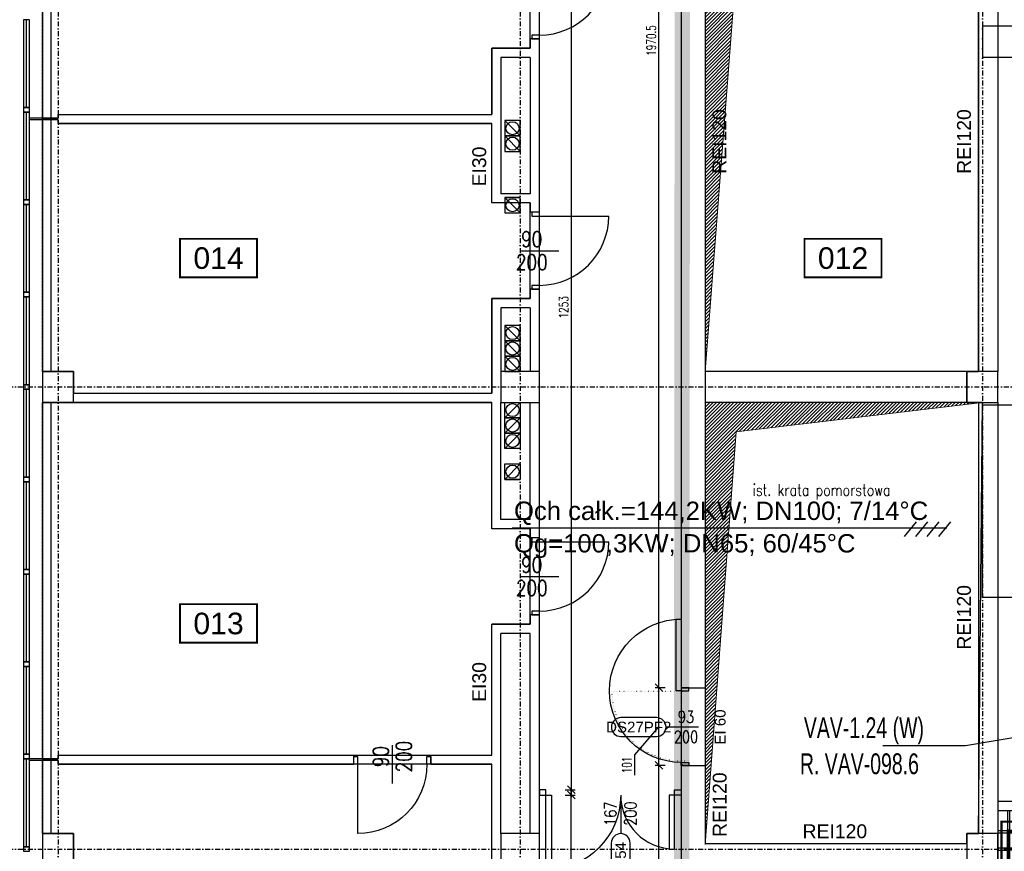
# Model space of a CAD drawing. Header units: centimetres. Extents: x -10729 to 144862, y -4437 to 43656.
# Tile 17 of 148: x 4950 to 6229, y 6197 to 7277. Entities that reach past the tile are written whole.
import ezdxf
from ezdxf.enums import TextEntityAlignment as Align

# ---------------------------------------------------------------- set-up
doc = ezdxf.new("R2010")
doc.units = ezdxf.units.CM
doc.header["$LTSCALE"] = 0.1
doc.header["$PDMODE"] = 35
doc.header["$PDSIZE"] = 0.1
for name, pattern in [('Kondygnacja  -0_5$0$DIVIDE', [31.75, 12.7, -6.35, 0, -6.35, 0, -6.35]), ('Kondygnacja  -0_5$0$DOT2', [3.175, 0, -3.175]), ('Kondygnacja  -0_5$0$HIDDEN', [9.525, 6.35, -3.175]), ('Osie rzutów$0$DASHDOT2', [12.7, 6.35, -3.175, 0, -3.175])]:
    doc.linetypes.add(name, pattern=pattern)
doc.layers.get('0').update_dxf_attribs({"color": 8})
doc.layers.get('DEFPOINTS').update_dxf_attribs({"color": 8})
for name, color, linetype in [('bgde-nawiewEXP', 1, 'Continuous'), ('bgde-wywiewEXP', 5, 'Continuous'), ('bgde_opis urządzen', 6, 'Continuous'), ('bgde_VAV', 4, 'Continuous'), ('Kondygnacja  -0_5$0$ARCH_ETAPOWANIE', 8, 'Kondygnacja  -0_5$0$DIVIDE'), ('Kondygnacja  -0_5$0$ARCH_INFO_ETYK_DRZWI', 8, 'Continuous'), ('Kondygnacja  -0_5$0$ARCH_INFO_ETYK_DRZWI_IST', 8, 'Continuous'), ('Kondygnacja  -0_5$0$ARCH_INFO_ODPORNOŚĆ OGNIOWA', 8, 'Continuous'), ('Kondygnacja  -0_5$0$ARCH_INFO_OPISY', 8, 'Continuous'), ('Kondygnacja  -0_5$0$ARCH_MUROWANE_IST', 8, 'Continuous'), ('Kondygnacja  -0_5$0$ARCH_NIEWIDOK_IST', 8, 'Kondygnacja  -0_5$0$HIDDEN'), ('Kondygnacja  -0_5$0$ARCH_OKŁADZINA', 8, 'Continuous'), ('Kondygnacja  -0_5$0$ARCH_OTWORY_WENTYLACJA_IST', 8, 'Continuous'), ('Kondygnacja  -0_5$0$ARCH_SŁUPY', 8, 'Continuous'), ('Kondygnacja  -0_5$0$ARCH_WIDOK_IST', 8, 'Continuous'), ('Kondygnacja  -0_5$0$ARCH_WYBURZENIA', 8, 'Kondygnacja  -0_5$0$DOT2'), ('Kondygnacja  -0_5$0$ARCH_ŚLUSARKA_DRZWI', 8, 'Continuous'), ('Kondygnacja  -0_5$0$ARCH_ŚLUSARKA_DRZWI_IST', 8, 'Continuous'), ('Kondygnacja  -0_5$0$ARCH_ŚLUSARKA_OKNA_IST', 8, 'Continuous'), ('Kondygnacja  -0_5$0$ARCH_ŻELBET_IST', 8, 'Continuous'), ('Osie rzutów$0$ARCH_INFO_OSIE_IST', 8, 'Osie rzutów$0$DASHDOT2'), ('Osie rzutów$0$ARCH_INFO_OSIE_OPISY_IST', 8, 'Continuous'), ('Pomieszczenia -05$0$ARCH_INFO_AREA_ETYKIETY_200', 8, 'Continuous')]:
    doc.layers.add(name, color=color, linetype=linetype)
doc.layers.add('Kondygnacja  -0_5$0$ARCH_INFO_WYMIARY', color=8, linetype='Continuous', lineweight=9)
doc.layers.add('Kondygnacja  -0_5$0$ARCH_WIDOK', color=8, linetype='Continuous', lineweight=13)
doc.layers.add('Kondygnacja  -0_5$0$ARCH_POMOCNICZE', color=8, linetype='Continuous', plot=False)
doc.layers.add('OBRYSY POWIERZCHNI', color=8, linetype='Continuous', plot=False)
doc.styles.add('Arial', font='ARIAL.TTF')
doc.styles.add('Kondygnacja  -0_5$0$Arial', font='ARIAL.TTF')
doc.styles.add('Kondygnacja  -0_5$0$Romans', font='Romans.shx', dxfattribs={"width": 0.7})
doc.styles.add('Kondygnacja  -0_5$0$ROMANS-50-CM', font='romans.shx', dxfattribs={"width": 0.8, "height": 10})
doc.styles.add('Pomieszczenia -05$0$Arial', font='ARIAL.TTF')
doc.dimstyles.new('Kondygnacja  -0_5$0$Wymiary 1-100', dxfattribs={"dimtxt": 12, "dimasz": 10, "dimexe": 5, "dimexo": 0, "dimgap": 4, "dimtad": 1, "dimrnd": 0.5, "dimzin": 12, "dimdsep": 46, "dimtxsty": 'Kondygnacja  -0_5$0$Romans', "dimblk": 'Kondygnacja  -0_5$0$_Oblique', "dimcen": 10, "dimdle": 10, "dimclrt": 55, "dimazin": 0, "dimtfac": 1, "dimtmove": 1, "dimatfit": 3, "dimfxl": 0, "dimtolj": 1, "dimtzin": 0, "dimarcsym": 0})
pattern_1 = [(45, (-6220.6425, -6150), (-0.67351921, 0.67351921), [])]

# ---------------------------------------------------------------- blocks, each defined once
blk = doc.blocks.new('Osie rzutów')
at = {"layer": 'Osie rzutów$0$ARCH_INFO_OSIE_IST', "ltscale": 10}
for p, q in [((5000, 12510), (5000, 4512.32)), ((5600, 12510), (5600, 4512.32)), ((6200, 12510), (6200, 4800)), ((6200, 12510), (6200, 4571.18)), ((4436.04, 6800), (15156.54, 6800)), ((4436.04, 6200), (15156.54, 6200))]:
    blk.add_line(p, q, dxfattribs=at)
blk = doc.blocks.new('Pomieszczenia -05$0$etykieta_numer')
at = {"color": 0, "linetype": 'ByBlock', "const_width": 2.44}
blk.add_lwpolyline([(-50, -50), (-50, 0), (50, 0), (50, -50)], close=True, dxfattribs=at)
at = {"color": 0, "linetype": 'ByBlock', "style": 'Pomieszczenia -05$0$Arial'}
blk.add_attdef('AECAREA:NUMBER', text='', height=28, dxfattribs=at).set_placement((0, -25), align=Align.MIDDLE)
blk = doc.blocks.new('Pomieszczenia -05_1')
at = {"layer": 'Pomieszczenia -05$0$ARCH_INFO_AREA_ETYKIETY_200', "color": 253, "linetype": 'Continuous', "lineweight": -3}
for p, values in [((5208.4, 6992.4), {'AECAREA:NUMBER': '014'}), ((6019.1, 6992.4), {'AECAREA:NUMBER': '012'}), ((5208.4, 6517.9), {'AECAREA:NUMBER': '013'})]:
    blk.add_blockref('Pomieszczenia -05$0$etykieta_numer', p, dxfattribs=at).add_auto_attribs(values)
blk = doc.blocks.new('Kondygnacja  -0_5$0$T-drzwi_lewe-200')
at = {"layer": 'Kondygnacja  -0_5$0$ARCH_INFO_ETYK_DRZWI'}
blk.add_line((0, 0), (-60, 0), dxfattribs=at)
blk.add_lwpolyline([(-77.5, 17.5), (-143.7, 17.5, 1), (-143.7, -17.5), (-77.5, -17.5, 1)], format="xyb", close=True, dxfattribs=at)
at = {"layer": 'Kondygnacja  -0_5$0$ARCH_INFO_ETYK_DRZWI', "color": 1, "style": 'Kondygnacja  -0_5$0$Arial'}
blk.add_attdef('ADS_DRZWI:ODPORNOŚĆ_OGNIOWA', text='', height=20, rotation=90, dxfattribs=at).set_placement((56.4, 0.1), align=Align.BOTTOM_CENTER)
at = {"layer": 'Kondygnacja  -0_5$0$ARCH_INFO_ETYK_DRZWI', "style": 'Kondygnacja  -0_5$0$Romans', "width": 0.8}
for tag, p in [('ADS_DRZWI:SZEROKOŚĆ', (-23, 7.9)), ('ADS_DRZWI:WYSOKOŚĆ', (-23, -29))]:
    blk.add_attdef(tag, text='', height=22, dxfattribs=at).set_placement(p, align=Align.CENTER)
at = {"layer": 'Kondygnacja  -0_5$0$ARCH_INFO_ETYK_DRZWI', "style": 'Kondygnacja  -0_5$0$Arial'}
blk.add_attdef('ADS_DRZWI:SYMBOL', text='', height=20, dxfattribs=at).set_placement((-110.6, 0), align=Align.MIDDLE)
blk = doc.blocks.new('Kondygnacja  -0_5$0$T-drzwi_dół-200')
at = {"layer": 'Kondygnacja  -0_5$0$ARCH_INFO_ETYK_DRZWI'}
blk.add_line((0, 0), (0, -60), dxfattribs=at)
blk.add_lwpolyline([(-17.5, -77.5), (-17.5, -143.7, 1), (17.5, -143.7), (17.5, -77.5, 1)], format="xyb", close=True, dxfattribs=at)
at = {"layer": 'Kondygnacja  -0_5$0$ARCH_INFO_ETYK_DRZWI', "style": 'Kondygnacja  -0_5$0$Romans', "width": 0.8}
for tag, p in [('ADS_DRZWI:SZEROKOŚĆ', (-7.9, -23)), ('ADS_DRZWI:WYSOKOŚĆ', (29, -23))]:
    blk.add_attdef(tag, text='', height=22, rotation=90, dxfattribs=at).set_placement(p, align=Align.CENTER)
at = {"layer": 'Kondygnacja  -0_5$0$ARCH_INFO_ETYK_DRZWI', "color": 1, "style": 'Kondygnacja  -0_5$0$Arial'}
blk.add_attdef('ADS_DRZWI:ODPORNOŚĆ_OGNIOWA', text='', height=22, dxfattribs=at).set_placement((-0.1, 13.3), align=Align.BOTTOM_CENTER)
at = {"layer": 'Kondygnacja  -0_5$0$ARCH_INFO_ETYK_DRZWI', "style": 'Kondygnacja  -0_5$0$Arial'}
blk.add_attdef('ADS_DRZWI:SYMBOL', text='', height=20, rotation=90, dxfattribs=at).set_placement((0, -110.6), align=Align.MIDDLE)
blk = doc.blocks.new('Kondygnacja  -0_5$0$_Oblique')
at = {"color": 0, "linetype": 'ByBlock', "lineweight": -2}
blk.add_line((-0.5, -0.5), (0.5, 0.5), dxfattribs=at)
blk = doc.blocks.new('*D149')
at = {"layer": 'DEFPOINTS', "color": 0}
for p in [(5625, 6270), (5666.4, 6270), (5625, 5586)]:
    blk.add_point(p, dxfattribs=at)
at = {"layer": 'Kondygnacja  -0_5$0$ARCH_INFO_WYMIARY', "color": 0, "lineweight": -2}
for p, q in [((5666.4, 5576), (5666.4, 6280)), ((5658.4, 6270), (5671.4, 6270)), ((5658.4, 5586), (5671.4, 5586))]:
    blk.add_line(p, q, dxfattribs=at)
at = {"layer": 'Kondygnacja  -0_5$0$ARCH_INFO_WYMIARY', "color": 0, "lineweight": -2, "xscale": 10, "yscale": 10, "zscale": 10}
for p, rotation in [((5666.4, 6270), 90), ((5666.4, 5586), 270)]:
    blk.add_blockref('Kondygnacja  -0_5$0$_Oblique', p, dxfattribs=dict(at, rotation=rotation))
at = {"layer": 'Kondygnacja  -0_5$0$ARCH_INFO_WYMIARY', "color": 55, "insert": (5656.4, 5928), "char_height": 12, "attachment_point": 5, "rotation": 90, "style": 'Kondygnacja  -0_5$0$Romans'}
blk.add_mtext('\\A1;684', dxfattribs=at)
blk = doc.blocks.new('*D100')
at = {"layer": 'DEFPOINTS', "color": 0}
for p in [(5625, 7530), (5625, 6277), (5666.4, 6277)]:
    blk.add_point(p, dxfattribs=at)
at = {"layer": 'Kondygnacja  -0_5$0$ARCH_INFO_WYMIARY', "color": 0, "lineweight": -2}
for p, q in [((5658.4, 7530), (5671.4, 7530)), ((5666.4, 7540), (5666.4, 6267)), ((5658.4, 6277), (5671.4, 6277))]:
    blk.add_line(p, q, dxfattribs=at)
at = {"layer": 'Kondygnacja  -0_5$0$ARCH_INFO_WYMIARY', "color": 0, "lineweight": -2, "xscale": 10, "yscale": 10, "zscale": 10}
for p, rotation in [((5666.4, 7530), 90), ((5666.4, 6277), 270)]:
    blk.add_blockref('Kondygnacja  -0_5$0$_Oblique', p, dxfattribs=dict(at, rotation=rotation))
at = {"layer": 'Kondygnacja  -0_5$0$ARCH_INFO_WYMIARY', "color": 55, "insert": (5656.4, 6903.5), "char_height": 12, "attachment_point": 5, "rotation": 90, "style": 'Kondygnacja  -0_5$0$Romans'}
blk.add_mtext('\\A1;1253', dxfattribs=at)
blk = doc.blocks.new('*D172')
at = {"layer": 'DEFPOINTS', "color": 0}
for p in [(5780.1, 6308.5), (5809, 6308.5), (5809, 5884)]:
    blk.add_point(p, dxfattribs=at)
at = {"layer": 'Kondygnacja  -0_5$0$ARCH_INFO_WYMIARY', "color": 0, "lineweight": -2}
for p, q in [((5780.1, 5874), (5780.1, 6318.5)), ((5788.1, 6308.5), (5775.1, 6308.5)), ((5788.1, 5884), (5775.1, 5884))]:
    blk.add_line(p, q, dxfattribs=at)
at = {"layer": 'Kondygnacja  -0_5$0$ARCH_INFO_WYMIARY', "color": 0, "lineweight": -2, "xscale": 10, "yscale": 10, "zscale": 10}
for p, rotation in [((5780.1, 6308.5), 90), ((5780.1, 5884), 270)]:
    blk.add_blockref('Kondygnacja  -0_5$0$_Oblique', p, dxfattribs=dict(at, rotation=rotation))
at = {"layer": 'Kondygnacja  -0_5$0$ARCH_INFO_WYMIARY', "color": 55, "insert": (5770.1, 6096.2), "char_height": 12, "attachment_point": 5, "rotation": 90, "style": 'Kondygnacja  -0_5$0$Romans'}
blk.add_mtext('\\A1;424.5', dxfattribs=at)
blk = doc.blocks.new('*D113')
at = {"layer": 'DEFPOINTS', "color": 0}
for p in [(5780.1, 6409.5), (5809, 6409.5), (5809, 6308.5)]:
    blk.add_point(p, dxfattribs=at)
at = {"layer": 'Kondygnacja  -0_5$0$ARCH_INFO_WYMIARY', "color": 0, "lineweight": -2}
for p, q in [((5780.1, 6298.5), (5780.1, 6419.5)), ((5788.1, 6409.5), (5775.1, 6409.5)), ((5780.1, 6359), (5748.6, 6322.1)), ((5748.6, 6322.1), (5748.6, 6296.1)), ((5788.1, 6308.5), (5775.1, 6308.5))]:
    blk.add_line(p, q, dxfattribs=at)
at = {"layer": 'Kondygnacja  -0_5$0$ARCH_INFO_WYMIARY', "color": 0, "lineweight": -2, "xscale": 10, "yscale": 10, "zscale": 10}
for p, rotation in [((5780.1, 6409.5), 90), ((5780.1, 6308.5), 270)]:
    blk.add_blockref('Kondygnacja  -0_5$0$_Oblique', p, dxfattribs=dict(at, rotation=rotation))
at = {"layer": 'Kondygnacja  -0_5$0$ARCH_INFO_WYMIARY', "color": 55, "insert": (5738.6, 6309.1), "char_height": 12, "attachment_point": 5, "rotation": 90, "style": 'Kondygnacja  -0_5$0$Romans'}
blk.add_mtext('\\A1;101', dxfattribs=at)
blk = doc.blocks.new('*D114')
at = {"layer": 'DEFPOINTS', "color": 0}
for p in [(5780.1, 8380), (5809, 8380), (5809, 6409.5)]:
    blk.add_point(p, dxfattribs=at)
at = {"layer": 'Kondygnacja  -0_5$0$ARCH_INFO_WYMIARY', "color": 0, "lineweight": -2}
for p, q in [((5780.1, 6399.5), (5780.1, 8390)), ((5788.1, 8380), (5775.1, 8380)), ((5788.1, 6409.5), (5775.1, 6409.5))]:
    blk.add_line(p, q, dxfattribs=at)
at = {"layer": 'Kondygnacja  -0_5$0$ARCH_INFO_WYMIARY', "color": 0, "lineweight": -2, "xscale": 10, "yscale": 10, "zscale": 10}
for p, rotation in [((5780.1, 8380), 90), ((5780.1, 6409.5), 270)]:
    blk.add_blockref('Kondygnacja  -0_5$0$_Oblique', p, dxfattribs=dict(at, rotation=rotation))
at = {"layer": 'Kondygnacja  -0_5$0$ARCH_INFO_WYMIARY', "color": 55, "insert": (5770.1, 7250), "char_height": 12, "attachment_point": 5, "rotation": 90, "style": 'Kondygnacja  -0_5$0$Romans'}
blk.add_mtext('\\A1;1970.5', dxfattribs=at)
blk = doc.blocks.new('Kondygnacja  -0_5$0$DRZWI90')
blk.add_line((-45, 0), (-45, 90))
at = {"lineweight": -3}
for p, q in [((0, -25), (0, 25)), ((45, 0), (-45, 0))]:
    blk.add_line(p, q, dxfattribs=at)
for points in [[(-50, -10), (-45, -10), (-45, 0), (-50, 0)], [(45, -10), (50, -10), (50, 0), (45, 0)]]:
    blk.add_lwpolyline(points, close=True, dxfattribs=at)
blk.add_arc((-45, 0), 90, 0, 90, dxfattribs=at)
blk = doc.blocks.new('Kondygnacja  -0_5$0$słup 6.8.41')
at = {"layer": 'Kondygnacja  -0_5$0$ARCH_SŁUPY'}
h = blk.add_hatch(dxfattribs=at)
h.set_pattern_fill('ANSI31', color=256, scale=0.3, style=0)
h.set_pattern_definition(pattern_1)
h.paths.add_polyline_path([(14.8, 75), (11.8, 75), (11.8, 25), (14.8, 25)])
h = blk.add_hatch(dxfattribs=at)
h.set_pattern_fill('ANSI31', color=256, scale=0.3, style=0)
h.set_pattern_definition(pattern_1)
h.paths.add_polyline_path([(64.8, 71), (64.8, 74), (14.8, 74), (14.8, 71)])
h = blk.add_hatch(dxfattribs=at)
h.set_pattern_fill('ANSI31', color=256, scale=0.3, style=0)
h.set_pattern_definition(pattern_1)
h.paths.add_polyline_path([(67.8, 75), (64.8, 75), (64.8, 25), (67.8, 25)])
h = blk.add_hatch(dxfattribs=at)
h.set_pattern_fill('ANSI31', color=256, scale=0.3, style=0)
h.set_pattern_definition(pattern_1)
h.paths.add_polyline_path([(64.8, 48.5), (64.8, 51.5), (14.8, 51.5), (14.8, 48.5)])
h = blk.add_hatch(dxfattribs=at)
h.set_pattern_fill('ANSI31', color=256, scale=0.3, style=0)
h.set_pattern_definition(pattern_1)
h.paths.add_polyline_path([(64.8, 26), (64.8, 29), (14.8, 29), (14.8, 26)])
at = {"layer": 'Kondygnacja  -0_5$0$ARCH_POMOCNICZE'}
blk.add_lwpolyline([(94.8, 100), (94.8, 0), (-0.2, 0), (-0.2, 100)], close=True, dxfattribs=at)
for points in [[(11.8, 100), (11.8, 75)], [(14.8, 100), (14.8, 75)], [(38.3, 100), (38.3, 74)], [(41.3, 100), (41.3, 74)], [(64.8, 100), (64.8, 75)], [(67.8, 100), (67.8, 75)], [(-0.2, 74), (11.8, 74)], [(-0.2, 71), (11.8, 71)], [(67.8, 74), (94.8, 74)], [(67.8, 71), (94.8, 71)], [(-0.2, 51.5), (11.8, 51.5)], [(67.8, 51.5), (94.8, 51.5)], [(-0.2, 48.5), (11.8, 48.5)], [(67.8, 48.5), (94.8, 48.5)], [(-0.2, 29), (11.8, 29)], [(-0.2, 26), (11.8, 26)], [(38.3, 26), (38.3, 0)], [(41.3, 26), (41.3, 0)], [(67.8, 29), (94.8, 29)], [(67.8, 26), (94.8, 26)], [(11.8, 25), (11.8, 0)], [(14.8, 25), (14.8, 0)], [(64.8, 25), (64.8, 0)], [(67.8, 25), (67.8, 0)]]:
    blk.add_lwpolyline(points, dxfattribs=at)
at = {"layer": 'Kondygnacja  -0_5$0$ARCH_SŁUPY'}
for p, q in [((14.8, 51.5), (64.8, 51.5)), ((64.8, 48.5), (14.8, 48.5))]:
    blk.add_line(p, q, dxfattribs=at)
at = {"layer": 'Kondygnacja  -0_5$0$ARCH_SŁUPY', "const_width": 3}
blk.add_lwpolyline([(4.3, 85.5), (75.3, 85.5), (75.3, 14.5), (4.3, 14.5)], close=True, dxfattribs=at)
at = {"layer": 'Kondygnacja  -0_5$0$ARCH_SŁUPY'}
for points in [[(11.8, 75), (14.8, 75), (14.8, 25), (11.8, 25)], [(64.8, 75), (67.8, 75), (67.8, 25), (64.8, 25)]]:
    blk.add_lwpolyline(points, close=True, dxfattribs=at)
for points in [[(64.8, 74), (14.8, 74)], [(14.8, 71), (64.8, 71)], [(64.8, 29), (14.8, 29)], [(14.8, 26), (64.8, 26)]]:
    blk.add_lwpolyline(points, dxfattribs=at)

msp = doc.modelspace()

# ---------------------------------------------------------------- hatches: boundary and pattern name
at = {"layer": 'Kondygnacja  -0_5$0$ARCH_WIDOK'}
h = msp.add_hatch(dxfattribs=at)
h.set_pattern_fill('ANSI31', color=256, angle=-180, style=0)
h.set_pattern_definition([(225, (0, 600), (2.245064, -2.245064), [])])
h.paths.add_polyline_path([(5840, 6820), (5840, 7380), (6200, 7380), (5880.4, 7341.573)])
h = msp.add_hatch(dxfattribs=at)
h.set_pattern_fill('ANSI31', color=256, angle=-180, style=0)
h.paths.add_polyline_path([(5840, 6206), (5840, 6780), (6200, 6780), (5880.4, 6741.573)])

# ---------------------------------------------------------------- linework, layer by layer
at = {"layer": 'bgde-nawiewEXP', "linetype": 'Continuous'}
msp.add_lwpolyline([(6593.479, 7268.401), (6200.304, 7268.401), (6200.304, 7228.401), (6593.479, 7228.401)], dxfattribs=at)
at = {"layer": 'bgde-wywiewEXP', "linetype": 'Continuous'}
msp.add_lwpolyline([(6200.091, 6526.703), (6200.091, 6776.703), (6336.215, 6776.703), (6336.215, 6526.703)], close=True, dxfattribs=at)
at = {"layer": 'bgde_opis urządzen'}
for p, q in [((6098.848, 6605.931), (6114.456, 6625.099)), ((6113.447, 6605.931), (6129.056, 6625.099)), ((6128.447, 6605.931), (6144.056, 6625.099)), ((6143.447, 6605.931), (6159.056, 6625.099))]:
    msp.add_line(p, q, dxfattribs=at)
at = {"layer": 'bgde_opis urządzen', "color": 8}
msp.add_line((5589.786, 6616.972, 300), (6153.992, 6616.972, 300), dxfattribs=at)
at = {"layer": 'bgde_VAV'}
for p, q in [((6368.39, 6366.102), (6178.043, 6333.956, 2.142)), ((6178.043, 6333.956, 2.142), (6070.725, 6333.956, 2.142))]:
    msp.add_line(p, q, dxfattribs=at)
at = {"layer": 'Kondygnacja  -0_5$0$ARCH_ETAPOWANIE', "ltscale": 10, "const_width": 20, "elevation": 300}
msp.add_lwpolyline([(4946, 3931), (4946, 5443), (5613, 5443), (5613, 5586), (5809, 5586), (5815, 12220), (6212, 12220), (6212, 13458.874), (6172, 13458.874), (6171.997, 14762.582), (4925, 14762.019), (4925, 14762.019), (8839.196, 14763.787)], dxfattribs=at)
at = {"layer": 'Kondygnacja  -0_5$0$ARCH_MUROWANE_IST', "ltscale": 4}
for p, q in [((5809, 8380), (5809, 6409.5)), ((5840, 8380), (5840, 6409.5)), ((6195, 7380), (6195, 6820)), ((6220, 7380), (6220, 6820)), ((5613, 7247), (5613, 7252)), ((5625, 7252), (5613, 7252)), ((5613, 7252), (5613, 7240)), ((5625, 7027), (5625, 7252)), ((5613, 7240), (5563, 7240)), ((5563, 7240), (5563, 7154)), ((5613, 7240), (5613, 7247)), ((5613, 7228), (5575, 7228)), ((5575, 7228), (5575, 7051)), ((5613, 7228), (5613, 7051)), ((5000, 7149), (4963, 7149)), ((5000, 7147), (4963, 7147)), ((5000, 7154), (5563, 7154)), ((5000, 7154), (5000, 7149)), ((5000, 7142), (5000, 7147)), ((5000, 7142), (5563, 7142)), ((5563, 7039), (5563, 7142)), ((5613, 7051), (5575, 7051)), ((5613, 7039), (5563, 7039)), ((5613, 7027), (5613, 7039)), ((5613, 7039), (5613, 7027)), ((5625, 7027), (5613, 7027)), ((5613, 6922), (5613, 6927)), ((5625, 6927), (5613, 6927)), ((5613, 6927), (5613, 6915)), ((5613, 6915), (5613, 6922)), ((5625, 6820), (5625, 6927)), ((5613, 6915), (5563, 6915)), ((5563, 6915), (5563, 6792)), ((5613, 6903), (5575, 6903)), ((5575, 6903), (5575, 6820)), ((5613, 6903), (5613, 6820)), ((5020, 6792), (5563, 6792)), ((5020, 6780), (5563, 6780)), ((5563, 6616), (5563, 6780)), ((5575, 6628), (5575, 6780)), ((5613, 6628), (5613, 6780)), ((5625, 6604), (5625, 6780)), ((6195, 6780), (6195, 6220)), ((6220, 6780), (6220, 6220)), ((5613, 6628), (5575, 6628)), ((5613, 6616), (5563, 6616)), ((5613, 6604), (5613, 6616)), ((5613, 6616), (5613, 6604)), ((5625, 6604), (5613, 6604)), ((5613, 6492), (5613, 6504)), ((5613, 6499), (5613, 6504)), ((5625, 6504), (5613, 6504)), ((5613, 6504), (5613, 6492)), ((5613, 6492), (5613, 6499)), ((5625, 6220), (5625, 6504)), ((5563, 6322), (5563, 6492)), ((5613, 6492), (5563, 6492)), ((5575, 6220), (5575, 6480)), ((5613, 6480), (5575, 6480)), ((5613, 6450), (5613, 6480)), ((5613, 6220), (5613, 6450)), ((5809, 6409.5), (5840, 6409.5)), ((5000, 6317), (4963, 6317)), ((5000, 6315), (4963, 6315)), ((5000, 6322), (5384, 6322)), ((5000, 6322), (5000, 6317)), ((5000, 6310), (5000, 6315)), ((5384, 6310), (5384, 6322)), ((5484, 6322), (5563, 6322)), ((5484, 6310), (5484, 6322)), ((5000, 6310), (5384, 6310)), ((5484, 6310), (5563, 6310)), ((5563, 6161), (5563, 6310)), ((5809, 6308.5), (5840, 6308.5)), ((5809, 6308.5), (5809, 6034.5)), ((5840, 6308.5), (5840, 6207)), ((5840, 6207), (6180, 6207))]:
    msp.add_line(p, q, dxfattribs=at)
at = {"layer": 'Kondygnacja  -0_5$0$ARCH_NIEWIDOK_IST', "ltscale": 2}
for p, q in [((4980, 6820), (4980, 7380)), ((4980, 6220), (4980, 6780))]:
    msp.add_line(p, q, dxfattribs=at)
at = {"layer": 'Kondygnacja  -0_5$0$ARCH_OKŁADZINA'}
msp.add_lwpolyline([(6220, 6262), (6322.461, 6262), (6322.461, 6138), (6220, 6138)], dxfattribs=at)
at = {"layer": 'Kondygnacja  -0_5$0$ARCH_OTWORY_WENTYLACJA_IST'}
for p, q in [((5600, 7126), (5580, 7146)), ((5600, 7106), (5580, 7126)), ((5580, 7046), (5600, 7046)), ((5600, 7026), (5580, 7046)), ((5580, 7046), (5600, 7046)), ((5600, 6860), (5580, 6880)), ((5600, 6840), (5580, 6860)), ((5600, 6820), (5580, 6840)), ((5600, 6780), (5580, 6760)), ((5600, 6760), (5580, 6740)), ((5600, 6740), (5580, 6720)), ((5600, 6700), (5580, 6680)), ((5580, 6680), (5600, 6680))]:
    msp.add_line(p, q, dxfattribs=at)
for points in [[(5600, 7146), (5580, 7146), (5580, 7126), (5600, 7126)], [(5600, 7126), (5580, 7126), (5580, 7106), (5600, 7106)], [(5600, 7046), (5580, 7046), (5580, 7026), (5600, 7026)], [(5600, 6880), (5580, 6880), (5580, 6860), (5600, 6860)], [(5600, 6860), (5580, 6860), (5580, 6840), (5600, 6840)], [(5600, 6840), (5580, 6840), (5580, 6820), (5600, 6820)], [(5600, 6760), (5580, 6760), (5580, 6780), (5600, 6780)], [(5600, 6740), (5580, 6740), (5580, 6760), (5600, 6760)], [(5600, 6720), (5580, 6720), (5580, 6740), (5600, 6740)], [(5600, 6680), (5580, 6680), (5580, 6700), (5600, 6700)]]:
    msp.add_lwpolyline(points, close=True, dxfattribs=at)
for centre in [(5590, 7136), (5590, 7116), (5590, 7036), (5590, 6870), (5590, 6850), (5590, 6830), (5590, 6770), (5590, 6750), (5590, 6730), (5590, 6690)]:
    msp.add_circle(centre, 8.5, dxfattribs=at)
at = {"layer": 'Kondygnacja  -0_5$0$ARCH_WIDOK'}
for points in [[(5840, 6820), (5840, 7380), (6200, 7380), (5880.4, 7341.573), (5840, 6820)], [(5840, 6206), (5840, 6780), (6200, 6780), (5880.4, 6741.573), (5840, 6206)]]:
    msp.add_lwpolyline(points, dxfattribs=at)
at = {"layer": 'Kondygnacja  -0_5$0$ARCH_WIDOK_IST'}
for p, q in [((6180, 6820), (5840, 6820)), ((6180, 6780), (5840, 6780))]:
    msp.add_line(p, q, dxfattribs=at)
for points in [[(4980, 6820), (4991, 6820), (4991, 7380), (4980, 7380)], [(4980, 6220), (4991, 6220), (4991, 6780), (4980, 6780)]]:
    msp.add_lwpolyline(points, dxfattribs=at)
at = {"layer": 'Kondygnacja  -0_5$0$ARCH_WYBURZENIA', "ltscale": 6}
msp.add_line((5809, 6404.5), (5719, 6404.5), dxfattribs=at)
for points in [[(5819, 6409.5), (5819, 6404.5), (5809, 6404.5), (5809, 6409.5)], [(5819, 6314.5), (5819, 6309.5), (5809, 6309.5), (5809, 6314.5)]]:
    msp.add_lwpolyline(points, close=True, dxfattribs=at)
msp.add_arc((5809, 6404.5), 90, 180, 270, dxfattribs=at)
at = {"layer": 'Kondygnacja  -0_5$0$ARCH_ŚLUSARKA_DRZWI', "linetype": 'Continuous', "lineweight": -3}
for points in [[(5809, 6405.5), (5802.7, 6405.5), (5802.7, 6498.5), (5809, 6498.5)], [(5819.1, 6405.5), (5819.1, 6409.5), (5809, 6409.5), (5809, 6405.5)], [(5819.1, 6312.5), (5819.1, 6308.5), (5809, 6308.5), (5809, 6312.5)], [(5633.5, 6277), (5625, 6277), (5625, 6270), (5633.5, 6270)], [(5800.5, 6277), (5809, 6277), (5809, 6270), (5800.5, 6270)], [(5633.5, 6270), (5640.5, 6270), (5640.5, 6173), (5633.5, 6173)], [(5800.5, 6270), (5793.5, 6270), (5793.5, 6200), (5800.5, 6200)]]:
    msp.add_lwpolyline(points, close=True, dxfattribs=at)
at = {"layer": 'Kondygnacja  -0_5$0$ARCH_ŚLUSARKA_DRZWI', "linetype": 'Continuous', "lineweight": -3, "extrusion": (0, 0, -1)}
for centre, radius, start, end in [((-5809, 6405.5), 93, 270, 90), ((-5633.5, 6270), 97, 180, 270)]:
    msp.add_arc(centre, radius, start, end, dxfattribs=at)
at = {"layer": 'Kondygnacja  -0_5$0$ARCH_ŚLUSARKA_DRZWI', "linetype": 'Continuous', "lineweight": -3}
msp.add_arc((5800.5, 6270), 70, 180, 270, dxfattribs=at)
at = {"layer": 'Kondygnacja  -0_5$0$ARCH_ŚLUSARKA_OKNA_IST'}
for p, q in [((4959, 7163), (4959, 7277)), ((4959, 7043), (4959, 7157)), ((4959, 6923), (4959, 7037)), ((4959, 6803), (4959, 6917)), ((4959, 6683), (4959, 6797)), ((4959, 6563), (4959, 6677)), ((4959, 6443), (4959, 6557)), ((4959, 6323), (4959, 6437)), ((4959, 6203), (4959, 6317))]:
    msp.add_line(p, q, dxfattribs=at)
for points in [[(4963, 7163), (4963, 7277), (4955, 7277), (4955, 7163)], [(4963, 7157), (4963, 7163), (4955, 7163), (4955, 7157)], [(4963, 7043), (4963, 7157), (4955, 7157), (4955, 7043)], [(4963, 7037), (4963, 7043), (4955, 7043), (4955, 7037)], [(4963, 6923), (4963, 7037), (4955, 7037), (4955, 6923)], [(4963, 6917), (4963, 6923), (4955, 6923), (4955, 6917)], [(4963, 6803), (4963, 6917), (4955, 6917), (4955, 6803)], [(4963, 6797), (4963, 6803), (4955, 6803), (4955, 6797)], [(4963, 6683), (4963, 6797), (4955, 6797), (4955, 6683)], [(4963, 6677), (4963, 6683), (4955, 6683), (4955, 6677)], [(4963, 6563), (4963, 6677), (4955, 6677), (4955, 6563)], [(4963, 6557), (4963, 6563), (4955, 6563), (4955, 6557)], [(4963, 6443), (4963, 6557), (4955, 6557), (4955, 6443)], [(4963, 6437), (4963, 6443), (4955, 6443), (4955, 6437)], [(4963, 6323), (4963, 6437), (4955, 6437), (4955, 6323)], [(4963, 6317), (4963, 6323), (4955, 6323), (4955, 6317)], [(4963, 6203), (4963, 6317), (4955, 6317), (4955, 6203)], [(4963, 6197), (4963, 6203), (4955, 6203), (4955, 6197)]]:
    msp.add_lwpolyline(points, close=True, dxfattribs=at)
at = {"layer": 'Kondygnacja  -0_5$0$ARCH_ŻELBET_IST', "ltscale": 4}
for points in [[(4980, 6780), (5020, 6780), (5020, 6820), (4980, 6820)], [(5575, 6780), (5625, 6780), (5625, 6820), (5575, 6820)], [(6180, 6780), (6220, 6780), (6220, 6820), (6180, 6820)], [(6180, 6780), (6220, 6780), (6220, 6820), (6180, 6820)], [(6180, 6780), (6220, 6780), (6220, 6820), (6180, 6820)], [(4980, 6180), (5020, 6180), (5020, 6220), (4980, 6220)], [(5575, 6180), (5625, 6180), (5625, 6220), (5575, 6220)], [(6180, 6180), (6220, 6180), (6220, 6220), (6180, 6220)], [(6180, 6180), (6220, 6180), (6220, 6220), (6180, 6220)], [(6180, 6180), (6220, 6180), (6220, 6220), (6180, 6220)]]:
    msp.add_lwpolyline(points, close=True, dxfattribs=at)
at = {"layer": 'OBRYSY POWIERZCHNI'}
msp.add_lwpolyline([(5809, 5586), (5625, 5586), (5625, 10754), (5809, 10754)], close=True, dxfattribs=at)
for points in [[(5840, 8647), (5840.075, 6207)], [(4980, 7149), (5000, 7149), (5000, 7154), (5563, 7154), (5563, 7240), (5613, 7240), (5613, 7364), (5563, 7364), (5563, 7531), (5000, 7531), (5000, 7536), (4981.5, 7536), (4980, 7536), (4980, 7420), (5020, 7420), (5020, 7380), (4980, 7380), (4980, 7149)], [(5840, 6207), (6180, 6207), (6180, 6220), (6195, 6220), (6200, 6780), (6180, 6780), (6180, 6820), (6195, 6820), (6195, 7380)], [(4980, 6820), (5020, 6820), (5020, 6792), (5563, 6792), (5563, 6915), (5613, 6915), (5613, 7039), (5563, 7039), (5563, 7142), (5000, 7142), (5000, 7147), (4980, 7147), (4980, 6820)], [(4980, 6317), (5000, 6317), (5000, 6322), (5563, 6322), (5563, 6492), (5613, 6492), (5613, 6616), (5563, 6616), (5563, 6780), (4980, 6780), (4980, 6317)], [(5000, 5844), (5563, 5844), (5563, 6037), (5613, 6037), (5613, 6161), (5563, 6161), (5563, 6310), (5000, 6310), (5000, 6315), (4980, 6315), (4980, 6220), (5020, 6220), (5020, 6180), (4980, 6180), (4980, 5839), (5000, 5839), (5000, 5844)]]:
    msp.add_lwpolyline(points, dxfattribs=at)

# ---------------------------------------------------------------- block references
msp.add_blockref('Pomieszczenia -05_1', (0, 0))
at = {"layer": 'Kondygnacja  -0_5$0$ARCH_INFO_ETYK_DRZWI', "linetype": 'Continuous', "lineweight": -3, "xscale": 0.7, "yscale": 0.7, "zscale": 0.7}
msp.add_blockref('Kondygnacja  -0_5$0$T-drzwi_lewe-200', (5831.348, 6358.342), dxfattribs=at).add_auto_attribs({'ADS_DRZWI:SYMBOL': 'DS27PF2', 'ADS_DRZWI:SZEROKOŚĆ': '93', 'ADS_DRZWI:ODPORNOŚĆ_OGNIOWA': 'EI 60', 'ADS_DRZWI:WYSOKOŚĆ': '200'})
at = {"layer": 'Kondygnacja  -0_5$0$ARCH_INFO_ETYK_DRZWI', "linetype": 'Continuous', "lineweight": -3}
ref = msp.add_blockref('Kondygnacja  -0_5$0$T-drzwi_dół-200', (5730.5, 6262), dxfattribs=dict(at, xscale=0.7, yscale=0.7, zscale=0.7))
ref.add_attrib('ADS_DRZWI:WYSOKOŚĆ', '200', dxfattribs={"height": 15.4, "rotation": 90, "style": 'Kondygnacja  -0_5$0$Romans', "width": 0.8}).set_placement((5750.8, 6245.9), align=Align.CENTER)
ref.add_attrib('ADS_DRZWI:SZEROKOŚĆ', '167', dxfattribs={"height": 15.4, "rotation": 90, "style": 'Kondygnacja  -0_5$0$Romans', "width": 0.8}).set_placement((5724.963, 6245.9), align=Align.CENTER)
ref.add_attrib('ADS_DRZWI:SYMBOL', 'DA54', dxfattribs={"height": 14, "rotation": 90, "style": 'Kondygnacja  -0_5$0$Arial'}).set_placement((5730.5, 6184.588), align=Align.MIDDLE)
at = {"layer": 'Kondygnacja  -0_5$0$ARCH_SŁUPY'}
msp.add_blockref('Kondygnacja  -0_5$0$słup 6.8.41', (6220.643, 6150), dxfattribs=at)
at = {"layer": 'Kondygnacja  -0_5$0$ARCH_ŚLUSARKA_DRZWI_IST', "rotation": 270}
for p in [(5625, 7302), (5625, 6977), (5625, 6554)]:
    msp.add_blockref('Kondygnacja  -0_5$0$DRZWI90', p, dxfattribs=at)
at = {"layer": 'Kondygnacja  -0_5$0$ARCH_ŚLUSARKA_DRZWI_IST', "xscale": -1, "rotation": 180}
msp.add_blockref('Kondygnacja  -0_5$0$DRZWI90', (5434, 6310), dxfattribs=at)
at = {"layer": 'Osie rzutów$0$ARCH_INFO_OSIE_OPISY_IST'}
msp.add_blockref('Osie rzutów', (0, 0), dxfattribs=at)

# ---------------------------------------------------------------- texts
at = {"layer": 'bgde_opis urządzen', "color": 8, "char_height": 23.8238, "width": 548.22937, "attachment_point": 1, "style": 'Arial'}
for s, insert in [('Qch całk.=144,2KW; DN100; 7/14%%DC', (5591.962, 6651.139, 1756.81)), ('Qg=100,3KW; DN65; 60/45%%DC', (5591.962, 6608.916, 1756.81))]:
    msp.add_mtext(s, dxfattribs=dict(at, insert=insert))
at = {"layer": 'bgde_VAV', "width": 0.7}
for s, p in [('VAV-1.24 (W)', (5968.296, 6344.014, 291.213)), ('R. VAV-098.6', (5963.138, 6297.187, 291.213))]:
    msp.add_text(s, height=27, dxfattribs=at).set_placement(p)
at = {"layer": 'Kondygnacja  -0_5$0$ARCH_INFO_ETYK_DRZWI_IST', "char_height": 20, "width": 10, "attachment_point": 5, "line_spacing_factor": 0.9, "style": 'Kondygnacja  -0_5$0$ROMANS-50-CM'}
for insert in [(5615, 6977), (5615, 6554)]:
    msp.add_mtext('90\\P200', dxfattribs=dict(at, insert=insert))
at = {"layer": 'Kondygnacja  -0_5$0$ARCH_INFO_ETYK_DRZWI_IST', "insert": (5434, 6320), "char_height": 20, "width": 10, "attachment_point": 5, "rotation": 90, "line_spacing_factor": 0.9, "style": 'Kondygnacja  -0_5$0$ROMANS-50-CM'}
msp.add_mtext('90\\P200', dxfattribs=at)
at = {"layer": 'Kondygnacja  -0_5$0$ARCH_INFO_ODPORNOŚĆ OGNIOWA', "char_height": 18, "width": 53.33252, "attachment_point": 5, "rotation": 90, "style": 'Kondygnacja  -0_5$0$Arial'}
for s, insert in [('\\PREI120', (5843.759, 7118.793)), ('\\PREI120', (6161.223, 7118.793)), ('\\PEI30', (5531.946, 7086.331)), ('\\PREI120', (6161.223, 6500.849)), ('\\PEI30', (5531.946, 6416.916)), ('\\PREI120', (5844.061, 6257.558))]:
    msp.add_mtext(s, dxfattribs=dict(at, insert=insert))
at = {"layer": 'Kondygnacja  -0_5$0$ARCH_INFO_ODPORNOŚĆ OGNIOWA', "insert": (6008.526, 6237.924), "char_height": 18, "width": 53.33252, "attachment_point": 5, "style": 'Kondygnacja  -0_5$0$Arial'}
msp.add_mtext('\\PREI120', dxfattribs=at)
at = {"layer": 'Kondygnacja  -0_5$0$ARCH_INFO_OPISY', "insert": (5901.853, 6673.741), "char_height": 15, "width": 300.52327, "attachment_point": 1, "style": 'Kondygnacja  -0_5$0$ROMANS-50-CM'}
msp.add_mtext('ist. krata pomorstowa', dxfattribs=at)

# ---------------------------------------------------------------- dimensions: what is measured, and where the dimension line sits
at = {"layer": 'Kondygnacja  -0_5$0$ARCH_INFO_WYMIARY'}
for base, p1, p2, picture, middle in [((5780.129, 8380), (5809, 6409.5), (5809, 8380), '*D114', (5780.129, 7250.006)), ((5780.129, 6409.5), (5809, 6308.5), (5809, 6409.5), '*D113', (5748.626, 6318.135))]:
    dim = msp.add_linear_dim(base=base, p1=p1, p2=p2, angle=90, dimstyle='Kondygnacja  -0_5$0$Wymiary 1-100', dxfattribs=at)
    dim.commit()
    dim.dimension.update_dxf_attribs({"geometry": picture, "text_midpoint": middle, "dimtype": 160})
for base, p1, p2, picture, middle in [((5666.358, 6277), (5625, 7530), (5625, 6277), '*D100', (5656.358, 6903.5)), ((5780.129, 6308.5), (5809, 5884), (5809, 6308.5), '*D172', (5770.129, 6096.25)), ((5666.358, 6270), (5625, 5586), (5625, 6270), '*D149', (5656.358, 5928))]:
    dim = msp.add_linear_dim(base=base, p1=p1, p2=p2, angle=90, dimstyle='Kondygnacja  -0_5$0$Wymiary 1-100', dxfattribs=at)
    dim.commit()
    dim.dimension.update_dxf_attribs({"geometry": picture, "text_midpoint": middle})

doc.saveas('drawing.dxf')
